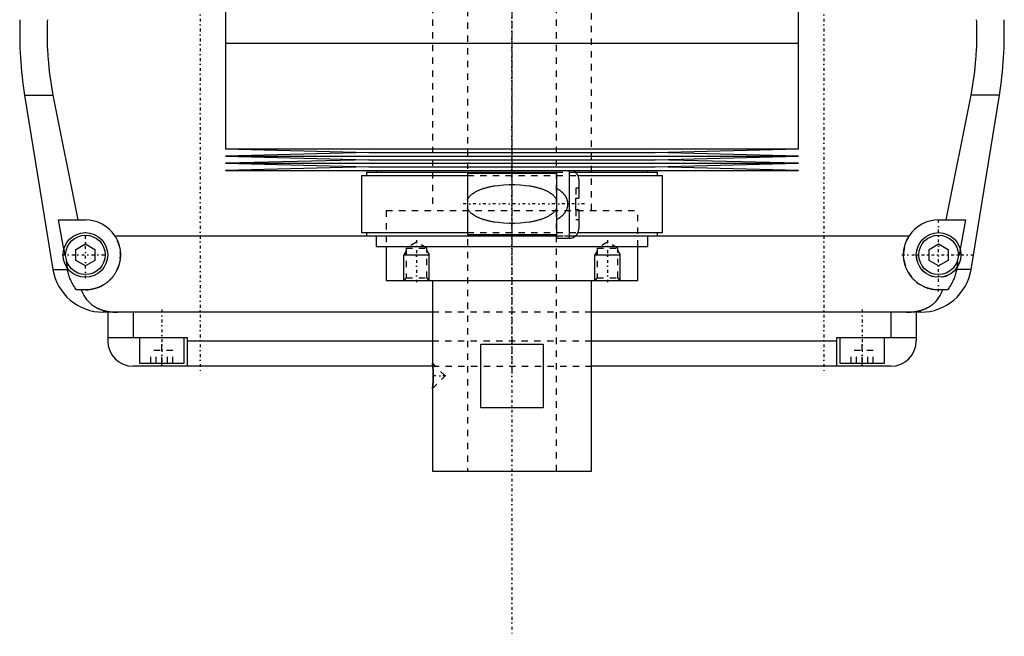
# Model space of a CAD drawing. Extents: x -120 to 120, y -123 to 447.
# Tile 1 of 11: x -77 to 77, y -123 to -27. Entities that reach past the tile are written whole.
import ezdxf

# ---------------------------------------------------------------- set-up
doc = ezdxf.new("R2010")
doc.units = 0
doc.linetypes.add('CENTER', pattern=[1.5, 0.45, -0.5, 0.05, -0.5])
doc.linetypes.add('DASHED', pattern=[2, 1, -1])
for name, color, linetype in [('AM_0', 7, 'CONTINUOUS'), ('AM_10', 7, 'CONTINUOUS'), ('AM_3', 7, 'DASHED'), ('AM_7', 7, 'CENTER')]:
    doc.layers.add(name, color=color, linetype=linetype)

msp = doc.modelspace()

# ---------------------------------------------------------------- linework, layer by layer
at = {"layer": 'AM_0', "color": 7, "linetype": 'CONTINUOUS'}
for p, q in [((-45, -13.67), (-45, -30.25)), ((45, -30.25), (45, -13.67)), ((-45, -30.25), (45, -30.25)), ((-45, -30.25), (-45, -46.83)), ((-45, -30.25), (0, -30.25)), ((45, -46.83), (45, -30.25)), ((-76.54, -38.4), (-72.1, -65.78)), ((-76.54, -38.4), (-72.1, -38.4)), ((-72.1, -38.4), (-68.19, -58)), ((68.19, -58), (72.1, -38.4)), ((76.54, -38.4), (72.1, -38.4)), ((72.1, -65.78), (76.54, -38.4)), ((-45, -46.83), (-22.5, -47.4)), ((-45, -46.83), (45, -46.83)), ((-22.5, -47.4), (-45, -47.97)), ((-22.5, -47.4), (22.5, -47.4)), ((22.5, -47.4), (45, -46.83)), ((45, -47.97), (22.5, -47.4)), ((-45, -47.97), (-22.5, -48.54)), ((-45, -47.97), (45, -47.97)), ((-22.5, -48.54), (-45, -49.11)), ((-45, -49.11), (-22.5, -49.68)), ((-45, -49.11), (45, -49.11)), ((-22.5, -48.54), (22.5, -48.54)), ((22.5, -48.54), (45, -47.97)), ((45, -49.11), (22.5, -48.54)), ((22.5, -49.68), (45, -49.11)), ((-22.5, -49.68), (-45, -50.25)), ((-45, -50.25), (45, -50.25)), ((-23.65, -51), (-23.65, -60)), ((-23.65, -51), (-7, -51)), ((-22.85, -50.5), (-22.85, -51)), ((-22.85, -50.5), (7, -50.5)), ((-22.5, -49.68), (22.5, -49.68)), ((-21.35, -50.25), (-21.35, -50.5)), ((7, -50.7), (-7, -50.7)), ((-7, -50.7), (-7, -60.3)), ((7, -50.25), (7, -60.88)), ((9, -50.25), (9, -60.88)), ((9.99, -50.5), (22.85, -50.5)), ((10.36, -51), (23.65, -51)), ((21.35, -50.5), (21.35, -50.25)), ((45, -50.25), (22.5, -49.68)), ((22.85, -51), (22.85, -50.5)), ((23.65, -60), (23.65, -51)), ((10.5, -51.62), (10.5, -54.6)), ((10, -56.4), (10, -54.6)), ((10, -54.6), (10.5, -54.6)), ((10.5, -56.4), (10, -56.4)), ((10.5, -56.4), (10.5, -59.38)), ((-71.21, -58), (-67, -58)), ((-70.39, -62.62), (-71.21, -58)), ((67, -58), (71.21, -58)), ((71.21, -58), (70.39, -62.62)), ((-23.65, -60), (-7, -60)), ((-22.85, -60), (-22.85, -60.5)), ((-7, -60.3), (7, -60.3)), ((10.36, -60), (23.65, -60)), ((22.85, -60.5), (22.85, -60)), ((-68.5, -62.63), (-67, -61.77)), ((-67, -61.77), (-65.5, -62.63)), ((-62.39, -60.5), (-9.77, -60.5)), ((-22.85, -60.5), (7.01, -60.5)), ((-21.35, -60.5), (-21.35, -62.2)), ((7, -60.88), (9, -60.88)), ((9.99, -60.5), (22.85, -60.5)), ((21.35, -62.2), (21.35, -60.5)), ((22.85, -60.5), (62.39, -60.5)), ((65.5, -62.63), (67, -61.77)), ((67, -61.77), (68.5, -62.63)), ((-68.5, -64.37), (-68.5, -62.63)), ((-65.5, -62.63), (-65.5, -64.37)), ((-21.35, -62.2), (21.35, -62.2)), ((-19.75, -62.2), (-19.75, -67.5)), ((19.75, -67.5), (19.75, -62.2)), ((65.5, -64.37), (65.5, -62.63)), ((68.5, -62.63), (68.5, -64.37)), ((-67, -65.23), (-68.5, -64.37)), ((-65.5, -64.37), (-67, -65.23)), ((67, -65.23), (65.5, -64.37)), ((68.5, -64.37), (67, -65.23)), ((-72.1, -65.78), (-69.82, -65.78)), ((-69.82, -65.78), (-69.87, -65.5)), ((69.87, -65.5), (69.82, -65.78)), ((72.1, -65.78), (69.82, -65.78)), ((-19.75, -67.5), (19.75, -67.5)), ((-12.5, -67.5), (-12.5, -80.5)), ((12.5, -97.5), (12.5, -67.5)), ((-67, -69), (-68.39, -69)), ((68.39, -69), (67, -69)), ((-12.5, -72.5), (-64.2, -72.5)), ((-63.5, -72.5), (-63.5, -77)), ((-59.5, -72.5), (-59.5, -76.5)), ((64.2, -72.5), (12.5, -72.5)), ((59.5, -72.5), (59.5, -76.5)), ((63.5, -72.5), (63.5, -77)), ((-63.5, -76.5), (-51, -76.5)), ((-58.5, -76.5), (-58.5, -80.5)), ((-51.5, -80.5), (-51.5, -76.5)), ((-51, -76.5), (-51, -81)), ((-51, -77), (-12.5, -77)), ((12.5, -77), (51, -77)), ((51, -81), (51, -76.5)), ((51, -76.5), (63.5, -76.5)), ((51.5, -76.5), (51.5, -80.5)), ((58.5, -80.5), (58.5, -76.5)), ((-4.9, -77.5), (4.9, -77.5)), ((-4.9, -87.5), (-4.9, -77.5)), ((4.9, -77.5), (4.9, -87.5)), ((-12.44, -81), (-59.5, -81)), ((-58.5, -80.5), (-51.5, -80.5)), ((-55, -81), (-55, -80.5)), ((-12.49, -80.54), (-12.5, -80.5)), ((-12.48, -80.66), (-12.49, -80.59)), ((-12.44, -80.98), (-12.45, -80.86)), ((59.5, -81), (12.5, -81)), ((51.5, -80.5), (58.5, -80.5)), ((55, -81), (55, -80.5)), ((-12.5, -84.5), (-12.49, -84.46)), ((-12.5, -84.5), (-12.5, -97.5)), ((-12.49, -84.42), (-12.47, -84.29)), ((-12.45, -84.14), (-12.44, -84.02)), ((4.9, -87.5), (-4.9, -87.5)), ((-12.5, -97.5), (12.5, -97.5))]:
    msp.add_line(p, q, dxfattribs=at)
for points in [[(-72.97, -26.54, 0), (-72.99, -26.87, 0), (-73.01, -27.51, 0), (-73.02, -28.16, 0), (-73.02, -28.47, 0), (-73.02, -28.79, 0), (-73.02, -29.43, 0), (-73, -30.07, 0), (-72.98, -30.72, 0), (-72.96, -31.37, 0), (-72.92, -32.03, 0), (-72.9, -32.36, 0), (-72.87, -32.69, 0), (-72.82, -33.35, 0), (-72.75, -34.02, 0), (-72.68, -34.69, 0), (-72.59, -35.36, 0), (-72.5, -36.04, 0), (-72.45, -36.38, 0), (-72.4, -36.71, 0), (-72.29, -37.39, 0), (-72.17, -38.06, 0), (-72.1, -38.4, 0)], [(72.1, -38.4, 0), (72.17, -38.06, 0), (72.29, -37.39, 0), (72.4, -36.71, 0), (72.45, -36.38, 0), (72.5, -36.04, 0), (72.59, -35.36, 0), (72.68, -34.69, 0), (72.75, -34.02, 0), (72.82, -33.35, 0), (72.87, -32.69, 0), (72.9, -32.36, 0), (72.92, -32.03, 0), (72.96, -31.37, 0), (72.98, -30.72, 0), (73, -30.07, 0), (73.02, -29.43, 0), (73.02, -28.79, 0), (73.02, -28.47, 0), (73.02, -28.16, 0), (73.01, -27.51, 0), (72.99, -26.87, 0), (72.97, -26.54, 0)], [(-62.39, -60.5, 0), (-62.36, -60.55, 0), (-62.3, -60.65, 0), (-62.24, -60.74, 0), (-62.21, -60.79, 0), (-62.18, -60.84, 0), (-62.13, -60.95, 0), (-62.08, -61.05, 0), (-62.03, -61.15, 0), (-61.98, -61.26, 0), (-61.93, -61.36, 0), (-61.91, -61.41, 0), (-61.89, -61.47, 0), (-61.85, -61.57, 0), (-61.81, -61.68, 0), (-61.77, -61.79, 0), (-61.74, -61.9, 0), (-61.71, -62.01, 0), (-61.69, -62.06, 0), (-61.68, -62.12, 0), (-61.65, -62.23, 0), (-61.62, -62.34, 0), (-61.61, -62.39, 0), (-61.6, -62.45, 0), (-61.58, -62.56, 0), (-61.56, -62.66, 0), (-61.56, -62.72, 0), (-61.55, -62.77, 0), (-61.53, -62.88, 0), (-61.52, -62.99, 0), (-61.51, -63.1, 0), (-61.51, -63.21, 0), (-61.5, -63.31, 0), (-61.5, -63.37, 0), (-61.5, -63.42, 0), (-61.5, -63.52, 0), (-61.5, -63.63, 0), (-61.5, -63.73, 0), (-61.51, -63.84, 0), (-61.52, -63.95, 0), (-61.52, -64, 0), (-61.53, -64.05, 0), (-61.54, -64.16, 0), (-61.55, -64.26, 0), (-61.57, -64.37, 0), (-61.59, -64.47, 0), (-61.61, -64.58, 0), (-61.62, -64.63, 0), (-61.63, -64.69, 0), (-61.65, -64.79, 0), (-61.68, -64.9, 0), (-61.71, -65, 0), (-61.74, -65.1, 0), (-61.77, -65.21, 0), (-61.79, -65.26, 0), (-61.81, -65.31, 0), (-61.84, -65.41, 0), (-61.88, -65.51, 0), (-61.92, -65.61, 0), (-61.96, -65.71, 0), (-62.01, -65.81, 0), (-62.03, -65.86, 0), (-62.05, -65.9, 0), (-62.1, -66, 0), (-62.15, -66.1, 0), (-62.18, -66.14, 0), (-62.2, -66.19, 0), (-62.26, -66.28, 0), (-62.31, -66.37, 0), (-62.34, -66.42, 0), (-62.37, -66.46, 0), (-62.43, -66.55, 0), (-62.49, -66.64, 0), (-62.55, -66.73, 0), (-62.61, -66.81, 0), (-62.67, -66.9, 0), (-62.71, -66.94, 0), (-62.74, -66.98, 0), (-62.81, -67.06, 0), (-62.87, -67.14, 0), (-62.94, -67.21, 0), (-63.01, -67.29, 0), (-63.09, -67.36, 0), (-63.12, -67.4, 0), (-63.16, -67.44, 0), (-63.23, -67.51, 0), (-63.31, -67.58, 0), (-63.38, -67.64, 0), (-63.46, -67.71, 0), (-63.55, -67.78, 0), (-63.59, -67.81, 0), (-63.63, -67.85, 0), (-63.71, -67.91, 0), (-63.8, -67.97, 0), (-63.89, -68.04, 0), (-63.98, -68.1, 0), (-64.07, -68.15, 0), (-64.12, -68.18, 0), (-64.16, -68.21, 0), (-64.26, -68.27, 0), (-64.36, -68.32, 0), (-64.45, -68.37, 0), (-64.55, -68.43, 0), (-64.65, -68.47, 0), (-64.7, -68.5, 0), (-64.76, -68.52, 0), (-64.86, -68.57, 0), (-64.96, -68.61, 0), (-65.02, -68.63, 0), (-65.07, -68.65, 0), (-65.17, -68.69, 0), (-65.28, -68.72, 0), (-65.34, -68.74, 0), (-65.39, -68.76, 0), (-65.5, -68.79, 0), (-65.61, -68.82, 0), (-65.72, -68.85, 0), (-65.83, -68.87, 0), (-65.94, -68.9, 0), (-66, -68.91, 0), (-66.05, -68.92, 0), (-66.16, -68.94, 0), (-66.27, -68.95, 0), (-66.39, -68.97, 0), (-66.5, -68.98, 0), (-66.61, -68.99, 0), (-66.67, -68.99, 0), (-66.72, -68.99, 0), (-66.83, -69, 0), (-66.94, -69, 0), (-67, -69, 0)], [(67, -69, 0), (66.94, -69, 0), (66.83, -69, 0), (66.72, -68.99, 0), (66.67, -68.99, 0), (66.61, -68.99, 0), (66.5, -68.98, 0), (66.39, -68.97, 0), (66.27, -68.95, 0), (66.16, -68.94, 0), (66.05, -68.92, 0), (66, -68.91, 0), (65.94, -68.9, 0), (65.83, -68.87, 0), (65.72, -68.85, 0), (65.61, -68.82, 0), (65.5, -68.79, 0), (65.39, -68.76, 0), (65.34, -68.74, 0), (65.28, -68.72, 0), (65.17, -68.69, 0), (65.07, -68.65, 0), (65.02, -68.63, 0), (64.96, -68.61, 0), (64.86, -68.57, 0), (64.76, -68.52, 0), (64.7, -68.5, 0), (64.65, -68.47, 0), (64.55, -68.43, 0), (64.45, -68.37, 0), (64.36, -68.32, 0), (64.26, -68.27, 0), (64.16, -68.21, 0), (64.12, -68.18, 0), (64.07, -68.15, 0), (63.98, -68.1, 0), (63.89, -68.04, 0), (63.8, -67.97, 0), (63.71, -67.91, 0), (63.63, -67.85, 0), (63.59, -67.81, 0), (63.55, -67.78, 0), (63.46, -67.71, 0), (63.38, -67.64, 0), (63.31, -67.58, 0), (63.23, -67.51, 0), (63.16, -67.44, 0), (63.12, -67.4, 0), (63.09, -67.36, 0), (63.01, -67.29, 0), (62.94, -67.21, 0), (62.87, -67.14, 0), (62.81, -67.06, 0), (62.74, -66.98, 0), (62.71, -66.94, 0), (62.67, -66.9, 0), (62.61, -66.81, 0), (62.55, -66.73, 0), (62.49, -66.64, 0), (62.43, -66.55, 0), (62.37, -66.46, 0), (62.34, -66.42, 0), (62.31, -66.37, 0), (62.26, -66.28, 0), (62.2, -66.19, 0), (62.18, -66.14, 0), (62.15, -66.1, 0), (62.1, -66, 0), (62.05, -65.9, 0), (62.03, -65.86, 0), (62.01, -65.81, 0), (61.96, -65.71, 0), (61.92, -65.61, 0), (61.88, -65.51, 0), (61.84, -65.41, 0), (61.81, -65.31, 0), (61.79, -65.26, 0), (61.77, -65.21, 0), (61.74, -65.1, 0), (61.71, -65, 0), (61.68, -64.9, 0), (61.65, -64.79, 0), (61.63, -64.69, 0), (61.62, -64.63, 0), (61.61, -64.58, 0), (61.59, -64.47, 0), (61.57, -64.37, 0), (61.55, -64.26, 0), (61.54, -64.16, 0), (61.53, -64.05, 0), (61.52, -64, 0), (61.52, -63.95, 0), (61.51, -63.84, 0), (61.5, -63.73, 0), (61.5, -63.63, 0), (61.5, -63.52, 0), (61.5, -63.42, 0), (61.5, -63.37, 0), (61.5, -63.31, 0), (61.51, -63.21, 0), (61.51, -63.1, 0), (61.52, -62.99, 0), (61.53, -62.88, 0), (61.55, -62.77, 0), (61.56, -62.72, 0), (61.56, -62.66, 0), (61.58, -62.56, 0), (61.6, -62.45, 0), (61.61, -62.39, 0), (61.62, -62.34, 0), (61.65, -62.23, 0), (61.68, -62.12, 0), (61.69, -62.06, 0), (61.71, -62.01, 0), (61.74, -61.9, 0), (61.77, -61.79, 0), (61.81, -61.68, 0), (61.85, -61.57, 0), (61.89, -61.47, 0), (61.91, -61.41, 0), (61.93, -61.36, 0), (61.98, -61.26, 0), (62.03, -61.15, 0), (62.08, -61.05, 0), (62.13, -60.95, 0), (62.18, -60.84, 0), (62.21, -60.79, 0), (62.24, -60.74, 0), (62.3, -60.65, 0), (62.36, -60.55, 0), (62.39, -60.5, 0)], [(-68.39, -69, 0), (-68.45, -68.92, 0), (-68.56, -68.77, 0), (-68.67, -68.61, 0), (-68.72, -68.53, 0), (-68.77, -68.45, 0), (-68.88, -68.28, 0), (-68.98, -68.11, 0), (-69.07, -67.93, 0), (-69.17, -67.75, 0), (-69.26, -67.57, 0), (-69.3, -67.47, 0), (-69.34, -67.38, 0), (-69.42, -67.19, 0), (-69.49, -67.01, 0), (-69.55, -66.83, 0), (-69.61, -66.65, 0), (-69.66, -66.46, 0), (-69.69, -66.37, 0), (-69.71, -66.27, 0), (-69.76, -66.08, 0), (-69.8, -65.88, 0), (-69.82, -65.78, 0)], [(69.82, -65.78, 0), (69.8, -65.88, 0), (69.76, -66.08, 0), (69.71, -66.27, 0), (69.69, -66.37, 0), (69.66, -66.46, 0), (69.61, -66.65, 0), (69.55, -66.83, 0), (69.49, -67.01, 0), (69.42, -67.19, 0), (69.34, -67.38, 0), (69.3, -67.47, 0), (69.26, -67.57, 0), (69.17, -67.75, 0), (69.07, -67.93, 0), (68.98, -68.11, 0), (68.88, -68.28, 0), (68.77, -68.45, 0), (68.72, -68.53, 0), (68.67, -68.61, 0), (68.56, -68.77, 0), (68.45, -68.92, 0), (68.39, -69, 0)], [(-67.64, -69, 0), (-67.57, -69.19, 0), (-67.42, -69.55, 0), (-67.24, -69.89, 0), (-67.14, -70.05, 0), (-67.04, -70.21, 0), (-66.82, -70.51, 0), (-66.59, -70.78, 0), (-66.32, -71.04, 0), (-66.16, -71.19, 0), (-66.11, -71.23, 0), (-66.07, -71.27, 0), (-66.04, -71.29, 0), (-66.02, -71.31, 0), (-65.97, -71.34, 0), (-65.92, -71.38, 0), (-65.87, -71.42, 0), (-65.81, -71.45, 0), (-65.76, -71.49, 0), (-65.73, -71.51, 0), (-65.71, -71.53, 0), (-65.65, -71.56, 0), (-65.6, -71.6, 0), (-65.57, -71.61, 0), (-65.54, -71.63, 0), (-65.49, -71.66, 0), (-65.43, -71.69, 0), (-65.4, -71.71, 0), (-65.38, -71.73, 0), (-65.32, -71.76, 0), (-65.26, -71.79, 0), (-65.2, -71.82, 0), (-65.14, -71.85, 0), (-65.08, -71.88, 0), (-65.05, -71.89, 0), (-65.02, -71.91, 0), (-64.96, -71.93, 0), (-64.9, -71.96, 0), (-64.83, -71.99, 0), (-64.77, -72.01, 0), (-64.71, -72.04, 0), (-64.68, -72.05, 0), (-64.64, -72.06, 0), (-64.58, -72.09, 0), (-64.52, -72.11, 0), (-64.45, -72.13, 0), (-64.39, -72.15, 0), (-64.32, -72.17, 0), (-64.29, -72.18, 0), (-64.25, -72.19, 0), (-64.19, -72.21, 0), (-64.12, -72.23, 0), (-64.05, -72.25, 0), (-63.98, -72.27, 0), (-63.92, -72.28, 0), (-63.88, -72.29, 0), (-63.85, -72.3, 0), (-63.78, -72.31, 0), (-63.71, -72.33, 0), (-63.64, -72.34, 0), (-63.57, -72.36, 0), (-63.5, -72.37, 0), (-63.46, -72.38, 0), (-63.43, -72.38, 0), (-63.36, -72.39, 0), (-63.28, -72.41, 0), (-63.25, -72.41, 0), (-63.21, -72.42, 0), (-63.14, -72.43, 0), (-63.07, -72.43, 0), (-63.03, -72.44, 0), (-62.99, -72.44, 0), (-62.92, -72.45, 0), (-62.85, -72.46, 0), (-62.77, -72.46, 0), (-62.7, -72.47, 0), (-62.63, -72.48, 0), (-62.59, -72.48, 0), (-62.55, -72.48, 0), (-62.48, -72.49, 0), (-62.41, -72.49, 0), (-62.15, -72.5, 0), (-61.92, -72.5, 0)], [(61.92, -72.5, 0), (62.15, -72.5, 0), (62.41, -72.49, 0), (62.48, -72.49, 0), (62.55, -72.48, 0), (62.59, -72.48, 0), (62.63, -72.48, 0), (62.7, -72.47, 0), (62.77, -72.46, 0), (62.85, -72.46, 0), (62.92, -72.45, 0), (62.99, -72.44, 0), (63.03, -72.44, 0), (63.07, -72.43, 0), (63.14, -72.43, 0), (63.21, -72.42, 0), (63.25, -72.41, 0), (63.28, -72.41, 0), (63.36, -72.39, 0), (63.43, -72.38, 0), (63.46, -72.38, 0), (63.5, -72.37, 0), (63.57, -72.36, 0), (63.64, -72.34, 0), (63.71, -72.33, 0), (63.78, -72.31, 0), (63.86, -72.3, 0), (63.89, -72.29, 0), (63.93, -72.28, 0), (63.99, -72.26, 0), (64.06, -72.25, 0), (64.13, -72.23, 0), (64.2, -72.21, 0), (64.27, -72.19, 0), (64.3, -72.18, 0), (64.33, -72.17, 0), (64.4, -72.15, 0), (64.47, -72.13, 0), (64.53, -72.1, 0), (64.6, -72.08, 0), (64.66, -72.06, 0), (64.69, -72.04, 0), (64.72, -72.03, 0), (64.79, -72.01, 0), (64.85, -71.98, 0), (64.91, -71.95, 0), (64.97, -71.93, 0), (65.03, -71.9, 0), (65.06, -71.89, 0), (65.09, -71.87, 0), (65.15, -71.84, 0), (65.21, -71.81, 0), (65.27, -71.78, 0), (65.33, -71.75, 0), (65.39, -71.72, 0), (65.42, -71.7, 0), (65.45, -71.69, 0), (65.5, -71.65, 0), (65.56, -71.62, 0), (65.59, -71.6, 0), (65.61, -71.59, 0), (65.67, -71.55, 0), (65.72, -71.52, 0), (65.75, -71.5, 0), (65.78, -71.48, 0), (65.83, -71.44, 0), (65.88, -71.41, 0), (65.93, -71.37, 0), (65.98, -71.33, 0), (66.03, -71.29, 0), (66.06, -71.27, 0), (66.08, -71.25, 0), (66.13, -71.21, 0), (66.18, -71.17, 0), (66.34, -71.03, 0), (66.6, -70.77, 0), (66.84, -70.49, 0), (67.05, -70.19, 0), (67.15, -70.03, 0), (67.25, -69.87, 0), (67.42, -69.54, 0), (67.57, -69.18, 0), (67.64, -69, 0)], [(-12.5, -80.5, 0), (-12.5, -80.5, 0), (-12.5, -80.5, 0), (-12.5, -80.51, 0), (-12.5, -80.51, 0), (-12.5, -80.51, 0), (-12.5, -80.52, 0), (-12.5, -80.53, 0), (-12.49, -80.54, 0), (-12.49, -80.55, 0), (-12.49, -80.56, 0), (-12.49, -80.57, 0), (-12.49, -80.58, 0), (-12.49, -80.6, 0), (-12.48, -80.62, 0), (-12.48, -80.64, 0), (-12.48, -80.66, 0), (-12.48, -80.69, 0), (-12.47, -80.7, 0), (-12.47, -80.71, 0), (-12.47, -80.74, 0), (-12.47, -80.77, 0), (-12.46, -80.78, 0), (-12.46, -80.8, 0), (-12.46, -80.83, 0), (-12.45, -80.87, 0), (-12.45, -80.88, 0), (-12.45, -80.9, 0), (-12.45, -80.94, 0), (-12.44, -80.97, 0), (-12.44, -81.01, 0), (-12.43, -81.05, 0), (-12.43, -81.09, 0), (-12.43, -81.11, 0), (-12.43, -81.13, 0), (-12.42, -81.17, 0), (-12.42, -81.21, 0), (-12.41, -81.26, 0), (-12.41, -81.3, 0), (-12.41, -81.35, 0), (-12.41, -81.37, 0), (-12.4, -81.4, 0), (-12.4, -81.44, 0), (-12.4, -81.49, 0), (-12.39, -81.54, 0), (-12.39, -81.6, 0), (-12.39, -81.65, 0), (-12.38, -81.67, 0), (-12.38, -81.7, 0), (-12.38, -81.75, 0), (-12.38, -81.81, 0), (-12.38, -81.86, 0), (-12.37, -81.92, 0), (-12.37, -81.97, 0), (-12.37, -82, 0), (-12.37, -82.03, 0), (-12.37, -82.09, 0), (-12.37, -82.14, 0), (-12.36, -82.2, 0), (-12.36, -82.25, 0), (-12.36, -82.31, 0), (-12.36, -82.34, 0), (-12.36, -82.36, 0), (-12.36, -82.42, 0), (-12.36, -82.47, 0), (-12.36, -82.5, 0), (-12.36, -82.53, 0), (-12.36, -82.58, 0), (-12.36, -82.64, 0), (-12.36, -82.66, 0), (-12.36, -82.69, 0), (-12.36, -82.75, 0), (-12.36, -82.8, 0), (-12.37, -82.86, 0), (-12.37, -82.92, 0), (-12.37, -82.97, 0), (-12.37, -83, 0), (-12.37, -83.03, 0), (-12.37, -83.08, 0), (-12.38, -83.14, 0), (-12.38, -83.19, 0), (-12.38, -83.25, 0), (-12.38, -83.3, 0), (-12.38, -83.33, 0), (-12.39, -83.35, 0), (-12.39, -83.41, 0), (-12.39, -83.46, 0), (-12.4, -83.51, 0), (-12.4, -83.56, 0), (-12.4, -83.61, 0), (-12.41, -83.63, 0), (-12.41, -83.65, 0), (-12.41, -83.7, 0), (-12.41, -83.74, 0), (-12.42, -83.79, 0), (-12.42, -83.83, 0), (-12.43, -83.87, 0), (-12.43, -83.89, 0), (-12.43, -83.91, 0), (-12.43, -83.95, 0), (-12.44, -83.99, 0), (-12.44, -84.03, 0), (-12.45, -84.06, 0), (-12.45, -84.1, 0), (-12.45, -84.12, 0), (-12.45, -84.13, 0), (-12.46, -84.17, 0), (-12.46, -84.2, 0), (-12.46, -84.22, 0), (-12.47, -84.23, 0), (-12.47, -84.26, 0), (-12.47, -84.29, 0), (-12.47, -84.3, 0), (-12.48, -84.31, 0), (-12.48, -84.34, 0), (-12.48, -84.36, 0), (-12.48, -84.38, 0), (-12.49, -84.4, 0), (-12.49, -84.42, 0), (-12.49, -84.43, 0), (-12.49, -84.44, 0), (-12.49, -84.45, 0), (-12.49, -84.46, 0), (-12.5, -84.47, 0), (-12.5, -84.48, 0), (-12.5, -84.49, 0), (-12.5, -84.49, 0), (-12.5, -84.49, 0), (-12.5, -84.5, 0), (-12.5, -84.5, 0), (-12.5, -84.5, 0)]]:
    msp.add_polyline3d(points, dxfattribs=at)
for centre, radius in [((-67, -63.5), 3.5), ((67, -63.5), 3.5), ((-67, -63.5), 3.1), ((67, -63.5), 3.1)]:
    msp.add_circle(centre, radius, dxfattribs=at)
for centre, radius, start, end in [((-17.32, -28.78), 60, 177.861, 189.225), ((17.32, -28.78), 60, 350.775, 2.139), ((9, -51.62), 1.5, 0, 66.4435), ((-67, -63.5), 5.5, 33.0557, 90), ((67, -63.5), 5.5, 90, 146.9443), ((9, -59.38), 1.5, 270, 0), ((-64.2, -64.5), 8, 189.225, 270), ((64.2, -64.5), 8, 270, 350.775), ((-59.5, -77), 4, 180, 270), ((59.5, -77), 4, 270, 0)]:
    msp.add_arc(centre, radius, start, end, dxfattribs=at)
at = {"layer": 'AM_10', "color": 7, "linetype": 'CONTINUOUS'}
for p, q in [((-16.62, -62.84), (-17, -63.5)), ((-13.38, -62.84), (-13, -63.5)), ((13.38, -62.84), (13, -63.5)), ((16.62, -62.84), (17, -63.5)), ((-17, -67.5), (-17, -63.5)), ((-17, -63.5), (-13, -63.5)), ((-13, -67.5), (-13, -63.5)), ((13, -67.5), (13, -63.5)), ((13, -63.5), (17, -63.5)), ((17, -67.5), (17, -63.5))]:
    msp.add_line(p, q, dxfattribs=at)
at = {"layer": 'AM_3', "color": 6, "linetype": 'DASHED'}
for p, q in [((-7, 421), (-7, -97.5)), ((7, -97.5), (7, 421)), ((-12.5, 405.5), (-12.5, -56.5)), ((12.5, -56.5), (12.5, 405.5)), ((-7, -51), (10.36, -51)), ((7, -50.5), (9.99, -50.5)), ((10, -53), (10, -54.6)), ((10.5, -53), (10, -53)), ((-19.75, -56.5), (19.75, -56.5)), ((-19.75, -56.5), (-19.75, -62.2)), ((-19.75, -56.5), (0, -56.5)), ((10, -56.4), (10, -58)), ((19.75, -62.2), (19.75, -56.5)), ((10.5, -58), (10, -58)), ((-7, -60), (10.36, -60)), ((-15, -61.5), (-16.62, -62.44)), ((-13.38, -62.44), (-15, -61.5)), ((-9.77, -60.5), (22.85, -60.5)), ((7.01, -60.5), (9.99, -60.5)), ((15, -61.5), (13.38, -62.44)), ((16.62, -62.44), (15, -61.5)), ((-70.39, -62.62), (-69.87, -65.5)), ((-16.62, -62.44), (-16.62, -67.12)), ((-16.62, -62.44), (-13.38, -62.44)), ((-13.38, -67.12), (-13.38, -62.44)), ((13.38, -62.44), (13.38, -67.12)), ((13.38, -62.44), (16.62, -62.44)), ((16.62, -67.12), (16.62, -62.44)), ((70.39, -62.62), (69.87, -65.5)), ((-16.62, -67.12), (-17, -67.5)), ((-16.62, -67.12), (-13.38, -67.12)), ((-13, -67.5), (-13.38, -67.12)), ((13.38, -67.12), (13, -67.5)), ((13.38, -67.12), (16.62, -67.12)), ((17, -67.5), (16.62, -67.12)), ((12.5, -72.5), (-12.5, -72.5)), ((-55, -80.5), (-55, -76.5)), ((-12.5, -77), (12.5, -77)), ((55, -80.5), (55, -76.5)), ((-56.73, -80.5), (-56.73, -78.5)), ((-53.27, -78.5), (-56.73, -78.5)), ((-55.87, -80.5), (-55.87, -78.5)), ((-54.13, -80.5), (-54.13, -78.5)), ((-53.27, -80.5), (-53.27, -78.5)), ((53.27, -80.5), (53.27, -78.5)), ((56.73, -78.5), (53.27, -78.5)), ((54.13, -80.5), (54.13, -78.5)), ((55.87, -80.5), (55.87, -78.5)), ((56.73, -80.5), (56.73, -78.5)), ((-10.5, -82.5), (-12.5, -80.5)), ((-12.49, -80.59), (-12.49, -80.54)), ((-12.45, -80.86), (-12.48, -80.66)), ((-12.44, -81), (12.5, -81)), ((-12.5, -84.5), (-10.5, -82.5)), ((-12.49, -84.46), (-12.49, -84.42)), ((-12.47, -84.29), (-12.45, -84.14))]:
    msp.add_line(p, q, dxfattribs=at)
for points in [[(-7, -54.88, 0), (-7, -54.87, 0), (-6.99, -54.85, 0), (-6.98, -54.82, 0), (-6.97, -54.81, 0), (-6.96, -54.8, 0), (-6.95, -54.78, 0), (-6.94, -54.76, 0), (-6.93, -54.73, 0), (-6.92, -54.71, 0), (-6.91, -54.69, 0), (-6.9, -54.68, 0), (-6.9, -54.67, 0), (-6.88, -54.65, 0), (-6.87, -54.63, 0), (-6.82, -54.55, 0), (-6.78, -54.49, 0), (-6.74, -54.43, 0), (-6.65, -54.32, 0), (-6.55, -54.22, 0), (-6.45, -54.12, 0), (-6.35, -54.03, 0), (-6.25, -53.94, 0), (-6.19, -53.9, 0), (-6.14, -53.86, 0), (-6.03, -53.78, 0), (-5.91, -53.7, 0), (-5.8, -53.63, 0), (-5.68, -53.56, 0), (-5.56, -53.5, 0), (-5.5, -53.47, 0), (-5.44, -53.44, 0), (-5.32, -53.38, 0), (-5.19, -53.32, 0), (-5.13, -53.29, 0), (-5.06, -53.27, 0), (-4.94, -53.21, 0), (-4.81, -53.16, 0), (-4.74, -53.14, 0), (-4.67, -53.12, 0), (-4.54, -53.07, 0), (-4.41, -53.03, 0), (-4.27, -52.99, 0), (-4.13, -52.95, 0), (-3.99, -52.91, 0), (-3.92, -52.89, 0), (-3.85, -52.87, 0), (-3.71, -52.84, 0), (-3.57, -52.8, 0), (-3.43, -52.77, 0), (-3.28, -52.74, 0), (-3.14, -52.71, 0), (-3.07, -52.7, 0), (-2.99, -52.69, 0), (-2.85, -52.66, 0), (-2.7, -52.64, 0), (-2.19, -52.57, 0), (-1.3, -52.49, 0), (-0.43, -52.45, 0), (0, -52.44, 0), (0.43, -52.45, 0), (1.3, -52.49, 0), (2.19, -52.57, 0), (2.7, -52.64, 0), (2.85, -52.66, 0), (2.99, -52.69, 0), (3.07, -52.7, 0), (3.14, -52.71, 0), (3.28, -52.74, 0), (3.43, -52.77, 0), (3.57, -52.8, 0), (3.71, -52.84, 0), (3.85, -52.87, 0), (3.92, -52.89, 0), (3.99, -52.91, 0), (4.13, -52.95, 0), (4.27, -52.99, 0), (4.41, -53.03, 0), (4.54, -53.07, 0), (4.67, -53.12, 0), (4.74, -53.14, 0), (4.81, -53.16, 0), (4.94, -53.21, 0), (5.06, -53.27, 0), (5.13, -53.29, 0), (5.19, -53.32, 0), (5.32, -53.38, 0), (5.44, -53.44, 0), (5.5, -53.47, 0), (5.56, -53.5, 0), (5.68, -53.56, 0), (5.8, -53.63, 0), (5.91, -53.7, 0), (6.03, -53.78, 0), (6.14, -53.86, 0), (6.19, -53.9, 0), (6.25, -53.94, 0), (6.35, -54.03, 0), (6.45, -54.12, 0), (6.55, -54.22, 0), (6.65, -54.32, 0), (6.74, -54.43, 0), (6.78, -54.49, 0), (6.82, -54.55, 0), (6.87, -54.63, 0), (6.88, -54.65, 0), (6.9, -54.67, 0), (6.9, -54.68, 0), (6.91, -54.69, 0), (6.92, -54.71, 0), (6.93, -54.73, 0), (6.94, -54.76, 0), (6.95, -54.78, 0), (6.96, -54.8, 0), (6.97, -54.81, 0), (6.98, -54.82, 0), (6.99, -54.85, 0), (7, -54.87, 0), (7, -54.88, 0)], [(7, -53, 0), (7.15, -53.1, 0), (7.33, -53.21, 0), (7.38, -53.25, 0), (7.42, -53.28, 0), (7.45, -53.3, 0), (7.47, -53.32, 0), (7.52, -53.35, 0), (7.57, -53.39, 0), (7.61, -53.43, 0), (7.66, -53.46, 0), (7.7, -53.5, 0), (7.72, -53.52, 0), (7.75, -53.54, 0), (7.79, -53.58, 0), (7.83, -53.62, 0), (7.85, -53.64, 0), (7.88, -53.66, 0), (7.92, -53.7, 0), (7.96, -53.74, 0), (7.98, -53.76, 0), (8, -53.78, 0), (8.04, -53.82, 0), (8.07, -53.87, 0), (8.11, -53.91, 0), (8.15, -53.95, 0), (8.18, -54, 0), (8.2, -54.02, 0), (8.22, -54.04, 0), (8.25, -54.09, 0), (8.28, -54.13, 0), (8.32, -54.18, 0), (8.35, -54.23, 0), (8.38, -54.28, 0), (8.39, -54.3, 0), (8.41, -54.33, 0), (8.44, -54.38, 0), (8.47, -54.43, 0), (8.5, -54.49, 0), (8.52, -54.54, 0), (8.55, -54.6, 0), (8.56, -54.62, 0), (8.57, -54.65, 0), (8.59, -54.71, 0), (8.61, -54.77, 0), (8.63, -54.82, 0), (8.65, -54.88, 0), (8.67, -54.94, 0), (8.68, -54.97, 0), (8.68, -55, 0), (8.7, -55.06, 0), (8.71, -55.12, 0), (8.72, -55.18, 0), (8.73, -55.24, 0), (8.73, -55.3, 0), (8.73, -55.33, 0), (8.74, -55.35, 0), (8.74, -55.41, 0), (8.74, -55.47, 0), (8.74, -55.5, 0), (8.74, -55.53, 0), (8.74, -55.59, 0), (8.74, -55.65, 0), (8.73, -55.67, 0), (8.73, -55.7, 0), (8.73, -55.76, 0), (8.72, -55.82, 0), (8.71, -55.88, 0), (8.7, -55.94, 0), (8.68, -56, 0), (8.68, -56.03, 0), (8.67, -56.06, 0), (8.65, -56.12, 0), (8.63, -56.18, 0), (8.61, -56.23, 0), (8.59, -56.29, 0), (8.57, -56.35, 0), (8.56, -56.38, 0), (8.55, -56.4, 0), (8.52, -56.46, 0), (8.5, -56.51, 0), (8.47, -56.57, 0), (8.44, -56.62, 0), (8.41, -56.67, 0), (8.39, -56.7, 0), (8.38, -56.72, 0), (8.35, -56.77, 0), (8.32, -56.82, 0), (8.28, -56.87, 0), (8.25, -56.91, 0), (8.22, -56.96, 0), (8.2, -56.98, 0), (8.18, -57, 0), (8.15, -57.05, 0), (8.11, -57.09, 0), (8.07, -57.13, 0), (8.04, -57.18, 0), (8, -57.22, 0), (7.98, -57.24, 0), (7.96, -57.26, 0), (7.92, -57.3, 0), (7.88, -57.34, 0), (7.85, -57.36, 0), (7.83, -57.38, 0), (7.79, -57.42, 0), (7.75, -57.46, 0), (7.72, -57.48, 0), (7.7, -57.5, 0), (7.66, -57.54, 0), (7.61, -57.57, 0), (7.57, -57.61, 0), (7.52, -57.65, 0), (7.47, -57.68, 0), (7.45, -57.7, 0), (7.42, -57.72, 0), (7.38, -57.75, 0), (7.33, -57.79, 0), (7.15, -57.9, 0), (7, -58, 0)], [(7, -56.12, 0), (7, -56.13, 0), (6.99, -56.15, 0), (6.98, -56.18, 0), (6.97, -56.19, 0), (6.96, -56.2, 0), (6.95, -56.22, 0), (6.94, -56.24, 0), (6.93, -56.27, 0), (6.92, -56.29, 0), (6.91, -56.31, 0), (6.9, -56.32, 0), (6.9, -56.33, 0), (6.88, -56.35, 0), (6.87, -56.37, 0), (6.82, -56.45, 0), (6.78, -56.51, 0), (6.74, -56.57, 0), (6.65, -56.68, 0), (6.55, -56.78, 0), (6.45, -56.88, 0), (6.35, -56.97, 0), (6.25, -57.06, 0), (6.19, -57.1, 0), (6.14, -57.14, 0), (6.03, -57.22, 0), (5.91, -57.3, 0), (5.8, -57.37, 0), (5.68, -57.44, 0), (5.56, -57.5, 0), (5.5, -57.53, 0), (5.44, -57.56, 0), (5.32, -57.62, 0), (5.19, -57.68, 0), (5.13, -57.71, 0), (5.06, -57.73, 0), (4.94, -57.79, 0), (4.81, -57.84, 0), (4.74, -57.86, 0), (4.67, -57.88, 0), (4.54, -57.93, 0), (4.41, -57.97, 0), (4.27, -58.01, 0), (4.13, -58.05, 0), (3.99, -58.09, 0), (3.92, -58.11, 0), (3.85, -58.13, 0), (3.71, -58.16, 0), (3.57, -58.2, 0), (3.43, -58.23, 0), (3.28, -58.26, 0), (3.14, -58.29, 0), (3.07, -58.3, 0), (2.99, -58.31, 0), (2.85, -58.34, 0), (2.7, -58.36, 0), (2.19, -58.43, 0), (1.3, -58.51, 0), (0.43, -58.55, 0), (0, -58.56, 0), (-0.43, -58.55, 0), (-1.3, -58.51, 0), (-2.19, -58.43, 0), (-2.7, -58.36, 0), (-2.85, -58.34, 0), (-2.99, -58.31, 0), (-3.07, -58.3, 0), (-3.14, -58.29, 0), (-3.28, -58.26, 0), (-3.43, -58.23, 0), (-3.57, -58.2, 0), (-3.71, -58.16, 0), (-3.85, -58.13, 0), (-3.92, -58.11, 0), (-3.99, -58.09, 0), (-4.13, -58.05, 0), (-4.27, -58.01, 0), (-4.41, -57.97, 0), (-4.54, -57.93, 0), (-4.67, -57.88, 0), (-4.74, -57.86, 0), (-4.81, -57.84, 0), (-4.94, -57.79, 0), (-5.06, -57.73, 0), (-5.13, -57.71, 0), (-5.19, -57.68, 0), (-5.32, -57.62, 0), (-5.44, -57.56, 0), (-5.5, -57.53, 0), (-5.56, -57.5, 0), (-5.68, -57.44, 0), (-5.8, -57.37, 0), (-5.91, -57.3, 0), (-6.03, -57.22, 0), (-6.14, -57.14, 0), (-6.19, -57.1, 0), (-6.25, -57.06, 0), (-6.35, -56.97, 0), (-6.45, -56.88, 0), (-6.55, -56.78, 0), (-6.65, -56.68, 0), (-6.74, -56.57, 0), (-6.78, -56.51, 0), (-6.82, -56.45, 0), (-6.87, -56.37, 0), (-6.88, -56.35, 0), (-6.9, -56.33, 0), (-6.9, -56.32, 0), (-6.91, -56.31, 0), (-6.92, -56.29, 0), (-6.93, -56.27, 0), (-6.94, -56.24, 0), (-6.95, -56.22, 0), (-6.96, -56.2, 0), (-6.97, -56.19, 0), (-6.98, -56.18, 0), (-6.99, -56.15, 0), (-7, -56.13, 0), (-7, -56.12, 0)], [(-12.44, -84.02, 0), (-12.44, -84.01, 0), (-12.44, -83.99, 0), (-12.44, -83.97, 0), (-12.44, -83.96, 0), (-12.43, -83.95, 0), (-12.43, -83.93, 0), (-12.43, -83.9, 0), (-12.43, -83.88, 0), (-12.43, -83.86, 0), (-12.42, -83.83, 0), (-12.42, -83.82, 0), (-12.42, -83.81, 0), (-12.42, -83.79, 0), (-12.42, -83.76, 0), (-12.41, -83.74, 0), (-12.41, -83.71, 0), (-12.41, -83.69, 0), (-12.41, -83.67, 0), (-12.41, -83.66, 0), (-12.41, -83.63, 0), (-12.4, -83.61, 0), (-12.4, -83.59, 0), (-12.4, -83.58, 0), (-12.4, -83.55, 0), (-12.4, -83.52, 0), (-12.4, -83.51, 0), (-12.4, -83.5, 0), (-12.39, -83.47, 0), (-12.39, -83.44, 0), (-12.39, -83.41, 0), (-12.39, -83.38, 0), (-12.39, -83.35, 0), (-12.39, -83.34, 0), (-12.38, -83.32, 0), (-12.38, -83.29, 0), (-12.38, -83.26, 0), (-12.38, -83.23, 0), (-12.38, -83.2, 0), (-12.38, -83.17, 0), (-12.38, -83.15, 0), (-12.38, -83.14, 0), (-12.37, -83.11, 0), (-12.37, -83.08, 0), (-12.37, -83.05, 0), (-12.37, -83.01, 0), (-12.37, -82.98, 0), (-12.37, -82.97, 0), (-12.37, -82.95, 0), (-12.37, -82.92, 0), (-12.37, -82.89, 0), (-12.37, -82.86, 0), (-12.36, -82.83, 0), (-12.36, -82.79, 0), (-12.36, -82.78, 0), (-12.36, -82.76, 0), (-12.36, -82.73, 0), (-12.36, -82.7, 0), (-12.36, -82.67, 0), (-12.36, -82.64, 0), (-12.36, -82.61, 0), (-12.36, -82.59, 0), (-12.36, -82.58, 0), (-12.36, -82.55, 0), (-12.36, -82.52, 0), (-12.36, -82.5, 0), (-12.36, -82.49, 0), (-12.36, -82.45, 0), (-12.36, -82.42, 0), (-12.36, -82.41, 0), (-12.36, -82.39, 0), (-12.36, -82.36, 0), (-12.36, -82.33, 0), (-12.36, -82.3, 0), (-12.36, -82.27, 0), (-12.36, -82.24, 0), (-12.36, -82.22, 0), (-12.36, -82.21, 0), (-12.36, -82.17, 0), (-12.37, -82.14, 0), (-12.37, -82.11, 0), (-12.37, -82.08, 0), (-12.37, -82.05, 0), (-12.37, -82.03, 0), (-12.37, -82.02, 0), (-12.37, -81.99, 0), (-12.37, -81.95, 0), (-12.37, -81.92, 0), (-12.37, -81.89, 0), (-12.38, -81.86, 0), (-12.38, -81.85, 0), (-12.38, -81.83, 0), (-12.38, -81.8, 0), (-12.38, -81.77, 0), (-12.38, -81.74, 0), (-12.38, -81.71, 0), (-12.38, -81.68, 0), (-12.39, -81.66, 0), (-12.39, -81.65, 0), (-12.39, -81.62, 0), (-12.39, -81.59, 0), (-12.39, -81.56, 0), (-12.39, -81.53, 0), (-12.4, -81.5, 0), (-12.4, -81.49, 0), (-12.4, -81.48, 0), (-12.4, -81.45, 0), (-12.4, -81.42, 0), (-12.4, -81.41, 0), (-12.4, -81.39, 0), (-12.41, -81.37, 0), (-12.41, -81.34, 0), (-12.41, -81.33, 0), (-12.41, -81.31, 0), (-12.41, -81.29, 0), (-12.41, -81.26, 0), (-12.42, -81.24, 0), (-12.42, -81.21, 0), (-12.42, -81.19, 0), (-12.42, -81.18, 0), (-12.42, -81.17, 0), (-12.43, -81.14, 0), (-12.43, -81.12, 0), (-12.43, -81.1, 0), (-12.43, -81.08, 0), (-12.43, -81.05, 0), (-12.44, -81.04, 0), (-12.44, -81.03, 0), (-12.44, -81.01, 0), (-12.44, -80.99, 0), (-12.44, -80.98, 0)]]:
    msp.add_polyline3d(points, dxfattribs=at)
for centre, radius, start, end in [((-67, -63.5), 5.5, 270, 33.0557), ((67, -63.5), 5.5, 146.9443, 270), ((67, -63.5), 3.5, 180, 325.0753)]:
    msp.add_arc(centre, radius, start, end, dxfattribs=at)
at = {"layer": 'AM_7', "color": 4, "linetype": 'CENTER'}
for p, q in [((0, 446.93), (0, -123.42)), ((0, 247.5), (0, -82.5)), ((-49, 17), (-49, -82)), ((49, 17), (49, -82)), ((0, 5.19), (0, -31.94)), ((0, -28.65), (0, -63.8)), ((11.38, -55.5), (-7.88, -55.5)), ((67, -69.27), (67, -57.73)), ((-67, -67.17), (-67, -59.83)), ((-15, -61.2), (-15, -67.8)), ((15, -61.2), (15, -67.8)), ((-70.67, -63.5), (-63.32, -63.5)), ((61.23, -63.5), (72.78, -63.5)), ((-55, -72.1), (-55, -80.9)), ((55, -72.1), (55, -80.9)), ((-10.4, -82.5), (-12.6, -82.5))]:
    msp.add_line(p, q, dxfattribs=at)

doc.saveas('drawing.dxf')
